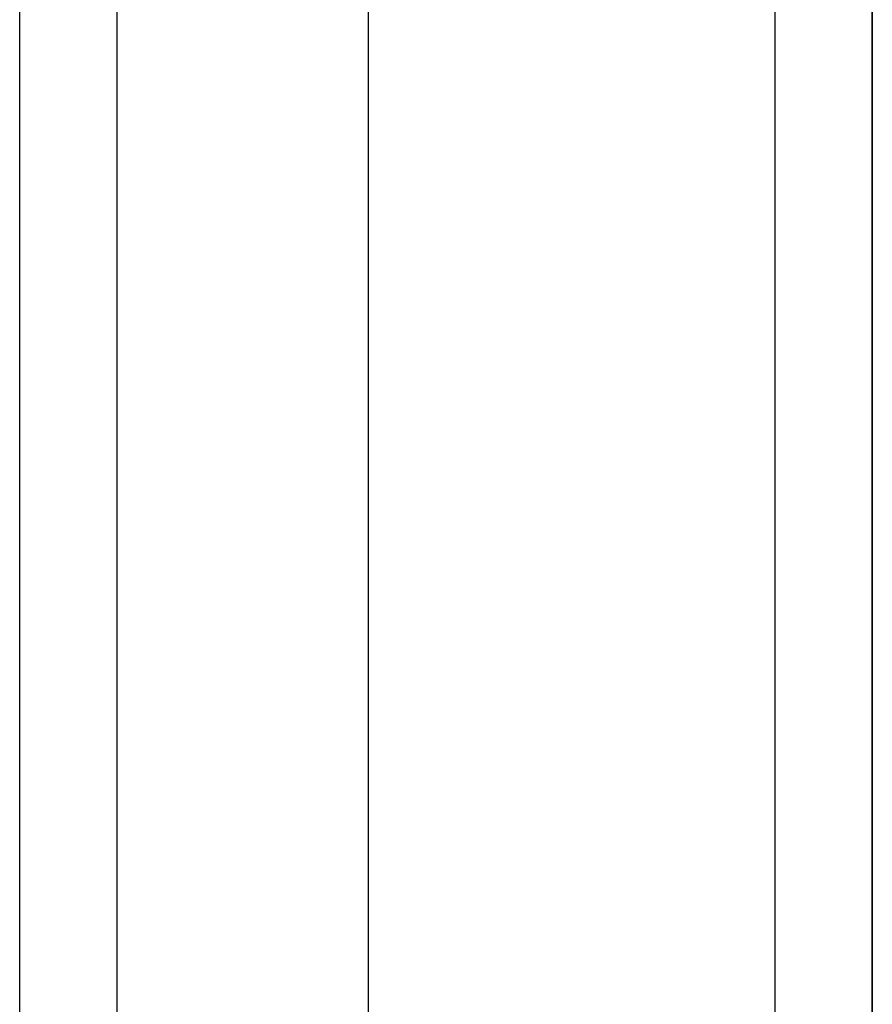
# Model space of a CAD drawing. Header units: inches. Extents: x 21 to 549, y 60 to 259.
# Tile 46 of 129: x 242.825 to 243.691, y 174.199 to 175.199. Entities that reach past the tile are written whole.
import ezdxf

# ---------------------------------------------------------------- set-up
doc = ezdxf.new("R2010")
doc.units = ezdxf.units.IN
doc.header["$MEASUREMENT"] = 0
doc.layers.add('Visible Edges(ANSI)', color=7, linetype='Continuous', lineweight=25)
doc.layers.add('Visible Tangent Edges(ANSI)', color=7, linetype='Continuous', lineweight=25)

msp = doc.modelspace()

# ---------------------------------------------------------------- linework, layer by layer
at = {"layer": 'Visible Edges(ANSI)'}
for p, q in [((243.1793, 145.9078), (243.1793, 176.4905)), ((243.6911, 176.3252), (243.6911, 146.0732)), ((243.6911, 146.0732), (243.6911, 176.3252)), ((242.825, 146.0963), (242.825, 176.302))]:
    msp.add_line(p, q, dxfattribs=at)
at = {"layer": 'Visible Tangent Edges(ANSI)'}
for p, q in [((243.5921, 177.1002), (243.5921, 145.2982)), ((242.924, 145.9663), (242.924, 176.432))]:
    msp.add_line(p, q, dxfattribs=at)

doc.saveas('drawing.dxf')
